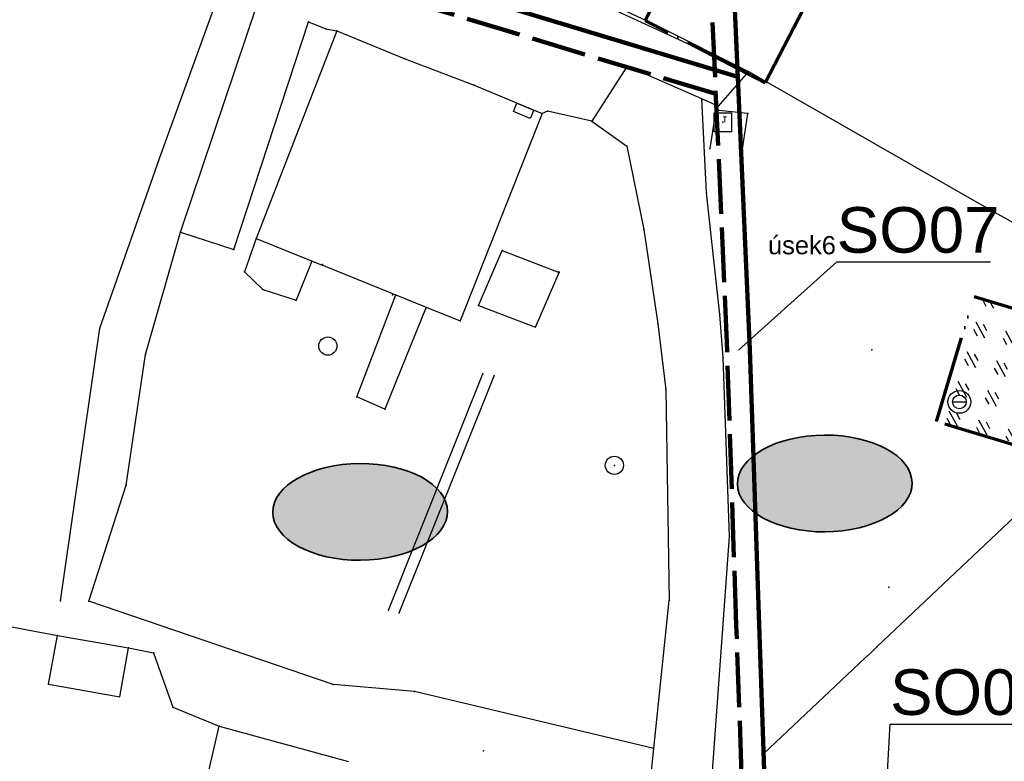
# Model space of a CAD drawing. Extents: x -607893402 to -606472477, y -1001733938 to -1001014811.
# Tile 9 of 23: x -607847645 to -607793630, y -1001438825 to -1001398166. Entities that reach past the tile are written whole.
import ezdxf
from ezdxf import colors
from ezdxf.entities.mleader import LeaderData, LeaderLine
from ezdxf.math import Vec2, Vec3

# ---------------------------------------------------------------- set-up
doc = ezdxf.new("R2010")
doc.units = 0
doc.header["$MEASUREMENT"] = 0
for name, pattern in [('ACAD_ISO02W100', [15, 12, -3]), ('ACAD_ISO04W100', [30, 24, -3, 0, -3]), ('ACAD_ISO06W100', [36, 24, -3, 0, -3, 0, -3, 0, -3])]:
    doc.linetypes.add(name, pattern=pattern)
for name, color, linetype, lineweight in [('00 dotčení pozemky-vlastnik mesto', 5, 'CONTINUOUS', 35), ('NOVÁ TRASA', 6, 'CONTINUOUS', 100), ('NOVÁ TRASA-VRATNÁ', 6, 'ACAD_ISO02W100', 100), ('SKLÁDKA MATERIÁLU', 210, 'ACAD_ISO06W100', 70), ('TĚŽKÝ PŘEJEZD', 30, 'ACAD_ISO04W100', 70)]:
    doc.layers.add(name, color=color, linetype=linetype, lineweight=lineweight)
for name, color, linetype in [('polohopis', 7, 'CONTINUOUS'), ('POPIS', 1, 'CONTINUOUS'), ('popis_ut @ 1', 3, 'CONTINUOUS')]:
    doc.layers.add(name, color=color, linetype=linetype)
doc.styles.add('ROMANS', font='ROMANS', dxfattribs={"height": 0.2})
pattern_1 = [(0, (0, 0), (0.03125, 0.0625), [0, -0.0625])]

msp = doc.modelspace()

# ---------------------------------------------------------------- hatches: boundary and pattern name
at = {"layer": '00 dotčení pozemky-vlastnik mesto', "ltscale": 0.3, "true_color": 0xaff3f0, "transparency": 33554687}
h = msp.add_hatch(dxfattribs=at)
h.set_pattern_fill('DOTS', color=131)
h.set_pattern_definition(pattern_1)
edge = h.paths.add_edge_path()
edge.add_ellipse((-607803480.7997867, -1001423592.535744), major_axis=(-4792.738337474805, -28.03869740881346), ratio=0.5536300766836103, start_angle=0, end_angle=360)
h = msp.add_hatch(dxfattribs=at)
h.set_pattern_fill('DOTS', color=131)
h.set_pattern_definition(pattern_1)
edge = h.paths.add_edge_path()
edge.add_ellipse((-607828969.0934038, -1001425149.958345), major_axis=(-4792.738337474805, -28.03869740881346), ratio=0.5536300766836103, start_angle=0, end_angle=360)
at = {"layer": 'SKLÁDKA MATERIÁLU', "linetype": 'Continuous', "lineweight": -3}
h = msp.add_hatch(dxfattribs=at)
h.set_pattern_fill('GOST_GLASS', color=256, scale=200, angle=73.19841773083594)
h.set_pattern_definition([(118.1984177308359, (-1390850854.948988, -130789390.4367941), (490.548089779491, 1624.61151405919), [1000, -1400]), (118.1984177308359, (-1390850732.311986, -130788984.2839814), (490.548089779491, 1624.61151405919), [400, -2000]), (118.1984177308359, (-1390851261.101801, -130789267.7997915), (490.548089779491, 1624.61151405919), [400, -2000])])
h.paths.add_polyline_path([(-607797357.8833764, -1001420203.217335), (-607795287.1681089, -1001413345.361936), (-607790221.786552, -1001414874.843431), (-607792292.5018194, -1001421732.69883)])

# ---------------------------------------------------------------- linework, layer by layer
at = {"layer": '00 dotčení pozemky-vlastnik mesto', "ltscale": 0.3}
for centre in [(-607803480.7997867, -1001423592.535744), (-607828969.0934038, -1001425149.958345)]:
    msp.add_ellipse(centre, major_axis=(-4792.744128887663, -28.03873129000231), ratio=0.553629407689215, dxfattribs=at)
at = {"layer": 'NOVÁ TRASA', "color": 1}
for p, q in [((-607808248.1290696, -1001401294.856954), (-607832743.9267447, -1001393898.401461)), ((-607807085.547103, -1001431344.232981), (-607807585.4580852, -1001416255.823035)), ((-607806568.0184973, -1001445796.029649), (-607807085.547103, -1001431344.232981))]:
    msp.add_line(p, q, dxfattribs=at)
msp.add_lwpolyline([(-607807585.4580852, -1001416255.823035), (-607808779.8688302, -1001389289.894143)], dxfattribs=at)
at = {"layer": 'NOVÁ TRASA-VRATNÁ', "color": 5, "ltscale": 250}
for p, q in [((-607809457.69617, -1001402235.370732), (-607833049.0386888, -1001395112.013604)), ((-607808334.8062137, -1001431387.29654), (-607808834.5419148, -1001416304.176965)), ((-607807771.9815027, -1001447103.970351), (-607808334.8062137, -1001431387.29654))]:
    msp.add_line(p, q, dxfattribs=at)
msp.add_lwpolyline([(-607808834.5419148, -1001416304.176965), (-607810051.3238566, -1001388833.178853)], dxfattribs=at)
at = {"layer": 'polohopis'}
for p, q in [((-607826179.9998372, -1001392469.999982), (-607807659.9998372, -1001401009.999982)), ((-607821609.9999592, -1001394309.999982), (-607812699.9999592, -1001398479.999982)), ((-607839869.9999592, -1001405469.999982), (-607836159.9998372, -1001395239.999982)), ((-607838829.9999592, -1001409819.999982), (-607834599.9999592, -1001397279.999982)), ((-607835899.9999592, -1001410759.999982), (-607831809.9998372, -1001398289.999982)), ((-607831809.9998372, -1001398289.999982), (-607830849.9999592, -1001398669.999982)), ((-607812699.9999592, -1001398479.999982), (-607807659.9998372, -1001401009.999982)), ((-607830249.9999592, -1001398769.999982), (-607834679.9998372, -1001410169.999982)), ((-607830849.9999592, -1001398669.999982), (-607830249.9999592, -1001398769.999982)), ((-607830249.9999592, -1001398769.999982), (-607826549.9998372, -1001400299.999982)), ((-607826549.9998372, -1001400299.999982), (-607822709.9999592, -1001401759.999982)), ((-607814319.9999592, -1001400709.999982), (-607816259.9999592, -1001403719.999982)), ((-607810222.9999592, -1001402512.999982), (-607814319.9999592, -1001400709.999982)), ((-607807659.9998372, -1001401009.999982), (-607809319.9999592, -1001402909.999982)), ((-607807659.9998372, -1001401009.999982), (-607804689.9999592, -1001402709.999982)), ((-607822709.9999592, -1001401759.999982), (-607818989.9999592, -1001403309.999982)), ((-607820562.7688801, -1001403196.847028), (-607820371.3850911, -1001402734.92381)), ((-607820371.3850911, -1001402734.92381), (-607819447.3847249, -1001403119.921979)), ((-607809969.9999592, -1001407659.999982), (-607810222.9999592, -1001402512.999982)), ((-607809319.9999592, -1001402909.999982), (-607810222.9999592, -1001402512.999982)), ((-607804689.9999592, -1001402709.999982), (-607794629.9999592, -1001408459.999982)), ((-607818989.9999592, -1001403309.999982), (-607823479.9999592, -1001414669.999982)), ((-607819640.6147053, -1001403581.076154), (-607820562.7688801, -1001403196.847028)), ((-607819447.3847249, -1001403119.921979), (-607819640.6147053, -1001403581.076154)), ((-607818689.9999592, -1001403179.999982), (-607818989.9999592, -1001403309.999982)), ((-607816259.9999592, -1001403719.999982), (-607818689.9999592, -1001403179.999982)), ((-607809459.9999592, -1001403119.999982), (-607809789.9998372, -1001405229.999982)), ((-607807699.9999592, -1001403299.999982), (-607809459.9999592, -1001403119.999982)), ((-607808029.9998372, -1001405499.999982), (-607807699.9999592, -1001403299.999982)), ((-607816259.9999592, -1001403719.999982), (-607814329.9999592, -1001405089.999982)), ((-607814329.9999592, -1001405089.999982), (-607813409.9998372, -1001409659.999982)), ((-607843249.9999592, -1001415079.999982), (-607839869.9999592, -1001405469.999982)), ((-607809239.9999592, -1001414329.999982), (-607809969.9999592, -1001407659.999982)), ((-607794629.9999592, -1001408459.999982), (-607785609.9999592, -1001413529.999982)), ((-607840749.9999592, -1001416519.999982), (-607838829.9999592, -1001409819.999982)), ((-607838829.9999592, -1001409819.999982), (-607835899.9999592, -1001410759.999982)), ((-607813409.9998372, -1001409659.999982), (-607812639.9999592, -1001414839.999982)), ((-607834679.9998372, -1001410169.999982), (-607835309.9998372, -1001411979.999982)), ((-607834679.9998372, -1001410169.999982), (-607831054.9998372, -1001411625.999982)), ((-607822469.9999592, -1001413829.999982), (-607821169.9998372, -1001410819.999982)), ((-607821169.9998372, -1001410819.999982), (-607818049.9998372, -1001412019.999982)), ((-607831619.9999592, -1001411398.999982), (-607832479.9999592, -1001413539.999982)), ((-607827165.9999592, -1001413188.999982), (-607831054.9998372, -1001411625.999982)), ((-607835309.9998372, -1001411979.999982), (-607834309.9998372, -1001412959.999982)), ((-607819349.9999592, -1001415029.999982), (-607818049.9998372, -1001412019.999982)), ((-607834309.9998372, -1001412959.999982), (-607832479.9999592, -1001413539.999982)), ((-607829149.9999592, -1001418849.999982), (-607827010.9999592, -1001413250.999982)), ((-607827165.9999592, -1001413188.999982), (-607827010.9999592, -1001413250.999982)), ((-607827010.9999592, -1001413250.999982), (-607825345.9998372, -1001413919.999982)), ((-607825345.9998372, -1001413919.999982), (-607827609.9999592, -1001419519.999982)), ((-607825345.9998372, -1001413919.999982), (-607823479.9999592, -1001414669.999982)), ((-607822469.9999592, -1001413829.999982), (-607819349.9999592, -1001415029.999982)), ((-607809049.9998372, -1001416679.999982), (-607809239.9999592, -1001414329.999982)), ((-607812639.9999592, -1001414839.999982), (-607812199.9999592, -1001418449.999982)), ((-607845399.9999592, -1001430029.999982), (-607843249.9999592, -1001415079.999982)), ((-607800899.9999592, -1001416269.999982), (-607800879.9999592, -1001416269.999982)), ((-607800889.9999592, -1001416254.999982), (-607800889.9999592, -1001416269.999982)), ((-607800889.9999592, -1001416284.999982), (-607800889.9999592, -1001416269.999982)), ((-607841809.9998372, -1001423689.999982), (-607840749.9999592, -1001416519.999982)), ((-607808709.9999592, -1001426499.999982), (-607809049.9998372, -1001416679.999982)), ((-607827419.9998372, -1001430539.999982), (-607822239.9999592, -1001417579.999982)), ((-607826819.9999592, -1001430689.999982), (-607821619.9999592, -1001417699.999982)), ((-607812199.9999592, -1001418449.999982), (-607812009.9999592, -1001430009.999982)), ((-607827609.9999592, -1001419519.999982), (-607829149.9999592, -1001418849.999982)), ((-607796469.9999592, -1001419121.999982), (-607795719.9999592, -1001419121.999982)), ((-607843859.9999592, -1001430049.999982), (-607841809.9998372, -1001423689.999982)), ((-607809679.9998372, -1001439869.999982), (-607808709.9999592, -1001426499.999982)), ((-607799979.9999592, -1001429269.999982), (-607799959.9999592, -1001429269.999982)), ((-607799969.9999592, -1001429254.999982), (-607799969.9999592, -1001429269.999982)), ((-607799969.9999592, -1001429284.999982), (-607799969.9999592, -1001429269.999982)), ((-607830449.9999592, -1001434609.999982), (-607843859.9999592, -1001430049.999982)), ((-607812855.9998372, -1001438117.999982), (-607812009.9999592, -1001430009.999982)), ((-607849629.9999592, -1001431159.999982), (-607845579.9999592, -1001431919.999982)), ((-607846069.9999592, -1001434599.999982), (-607845579.9999592, -1001431919.999982)), ((-607845579.9999592, -1001431919.999982), (-607841669.9998372, -1001432609.999982)), ((-607842159.9998372, -1001435289.999982), (-607841669.9998372, -1001432609.999982)), ((-607841669.9998372, -1001432609.999982), (-607840299.9998372, -1001432869.999982)), ((-607840299.9998372, -1001432869.999982), (-607839249.9999592, -1001435859.999982)), ((-607846069.9999592, -1001434599.999982), (-607842159.9998372, -1001435289.999982)), ((-607825989.9999592, -1001434989.999982), (-607830449.9999592, -1001434609.999982)), ((-607812855.9998372, -1001438117.999982), (-607825989.9999592, -1001434989.999982)), ((-607839249.9999592, -1001435859.999982), (-607836709.9999592, -1001436889.999982)), ((-607839749.9999592, -1001450219.999982), (-607836709.9999592, -1001436889.999982)), ((-607836709.9999592, -1001436889.999982), (-607829609.9999592, -1001438839.999982)), ((-607822209.9999592, -1001438249.999982), (-607822189.9999592, -1001438249.999982)), ((-607822199.9999592, -1001438234.999982), (-607822199.9999592, -1001438249.999982)), ((-607822199.9999592, -1001438264.999982), (-607822199.9999592, -1001438249.999982)), ((-607813369.9999592, -1001443039.999982), (-607812855.9998372, -1001438117.999982))]:
    msp.add_line(p, q, dxfattribs=at)
msp.add_lwpolyline([(-607809569.9999592, -1001404289.999982), (-607808569.9999592, -1001404289.999982), (-607808569.9999592, -1001403289.999982), (-607809569.9999592, -1001403289.999982)], close=True, dxfattribs=at)
for centre, radius in [((-607830738.9998372, -1001416060.999982), 500), ((-607796094.9999592, -1001419121.999982), 625), ((-607796094.9999592, -1001419121.999982), 375), ((-607815019.9999592, -1001422599.999982), 500)]:
    msp.add_circle(centre, radius, dxfattribs=at)
for p in [(-607831809.9998372, -1001398289.999982), (-607812699.9999592, -1001398479.999982), (-607830849.9999592, -1001398669.999982), (-607830249.9999592, -1001398769.999982), (-607826549.9998372, -1001400299.999982), (-607814319.9999592, -1001400709.999982), (-607807659.9998372, -1001401009.999982), (-607822709.9999592, -1001401759.999982), (-607810219.9999592, -1001402579.999982), (-607809319.9999592, -1001402909.999982), (-607804689.9999592, -1001402709.999982), (-607818989.9999592, -1001403309.999982), (-607818689.9999592, -1001403179.999982), (-607809459.9999592, -1001403119.999982), (-607807699.9999592, -1001403299.999982), (-607816259.9999592, -1001403719.999982), (-607809069.9999592, -1001403789.999982), (-607814329.9999592, -1001405089.999982), (-607839869.9999592, -1001405469.999982), (-607809789.9998372, -1001405229.999982), (-607808029.9998372, -1001405499.999982), (-607809969.9999592, -1001407659.999982), (-607794629.9999592, -1001408459.999982), (-607838829.9999592, -1001409819.999982), (-607813409.9998372, -1001409659.999982), (-607834679.9998372, -1001410169.999982), (-607835899.9999592, -1001410759.999982), (-607821169.9998372, -1001410819.999982), (-607831039.9998372, -1001411589.999982), (-607835309.9998372, -1001411979.999982), (-607818059.9998372, -1001411989.999982), (-607818049.9998372, -1001412019.999982), (-607834309.9998372, -1001412959.999982), (-607827189.9999592, -1001413249.999982), (-607832479.9999592, -1001413539.999982), (-607827029.9998372, -1001413299.999982), (-607825369.9999592, -1001413979.999982), (-607822469.9999592, -1001413829.999982), (-607809239.9999592, -1001414329.999982), (-607823479.9999592, -1001414669.999982), (-607812639.9999592, -1001414839.999982), (-607843249.9999592, -1001415079.999982), (-607800889.9999592, -1001416269.999982), (-607840749.9999592, -1001416519.999982), (-607809049.9998372, -1001416679.999982), (-607822239.9999592, -1001417579.999982), (-607821619.9999592, -1001417699.999982), (-607812199.9999592, -1001418449.999982), (-607829149.9999592, -1001418849.999982), (-607827609.9999592, -1001419519.999982), (-607815019.9999592, -1001422599.999982), (-607841809.9998372, -1001423689.999982), (-607808709.9999592, -1001426499.999982), (-607799969.9999592, -1001429269.999982), (-607845399.9999592, -1001430029.999982), (-607843859.9999592, -1001430049.999982), (-607812009.9999592, -1001430009.999982), (-607827419.9998372, -1001430539.999982), (-607826819.9999592, -1001430689.999982), (-607845579.9999592, -1001431919.999982), (-607841669.9998372, -1001432609.999982), (-607840299.9998372, -1001432869.999982), (-607846069.9999592, -1001434599.999982), (-607830449.9999592, -1001434609.999982), (-607825989.9999592, -1001434989.999982), (-607839249.9999592, -1001435859.999982), (-607836709.9999592, -1001436889.999982), (-607822199.9999592, -1001438249.999982), (-607812889.9999592, -1001438109.999982)]:
    msp.add_point(p, dxfattribs=at)
at = {"layer": 'SKLÁDKA MATERIÁLU', "ltscale": 200}
msp.add_lwpolyline([(-607797357.8833764, -1001420203.217335), (-607795287.1681089, -1001413345.361936), (-607790221.786552, -1001414874.843431), (-607792292.5018194, -1001421732.69883)], close=True, dxfattribs=at)
at = {"layer": 'TĚŽKÝ PŘEJEZD', "ltscale": 200}
msp.add_lwpolyline([(-607811261.5014166, -1001394220.181994), (-607804679.2989008, -1001397650.288416), (-607806755.1785524, -1001401633.79755), (-607813337.3810681, -1001398203.691127)], close=True, dxfattribs=at)

# ---------------------------------------------------------------- texts
at = {"layer": 'polohopis', "style": 'ROMANS'}
msp.add_text('T', height=300, dxfattribs=at).set_placement((-607809069.9999592, -1001403789.999982))
at = {"layer": 'popis_ut @ 1', "linetype": 'Continuous', "insert": (-607806593.9441526, -1001410027.031544), "char_height": 1000, "attachment_point": 1, "style": 'ROMANS'}
msp.add_mtext_dynamic_manual_height_columns('{\\fArial|b0|i0|c238|p34;úsek6}', width=21497.87561261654, gutter_width=1, heights=[0], dxfattribs=at)

# ---------------------------------------------------------------- leaders
at = {"layer": 'POPIS', "linetype": 'Continuous'}
ml = msp.add_multileader_mtext('Standard', dxfattribs=at)
ml.set_content('{\\fArial|b0|i0|c238|p34;SO07}', color=256, style='ROMANS')
ml.set_leader_properties()
ml.build(insert=Vec2(0, 0))
ml.multileader.update_dxf_attribs({"text_left_attachment_type": 6, "text_right_attachment_type": 6, "dogleg_length": 0.36, "arrow_head_size": 0.18})
ctx = ml.context
ctx.base_point, ctx.char_height, ctx.arrow_head_size, ctx.landing_gap_size, ctx.plane_origin = Vec3(-607802824.4745134, -1001411440.70744), 2500, 0.18, 0.09, Vec3(-607796912.989161, -1001410645.884611)
ctx.left_attachment, ctx.right_attachment = 6, 6
notes = []
notes.append((ctx, [(1, (1, 1, 0), (-607802824.8345134, -1001411440.70744), (1, 0), 0.36, [(0, [(-607808210, -1001416280)], 0, [])])]))
ctx.mtext.insert, ctx.mtext.flow_direction = Vec3(-607802824.3845134, -1001408440.70744), 5
ml = msp.add_multileader_mtext('Standard', dxfattribs=at)
ml.set_content('{\\fArial|b0|i0|c238|p34;SO02.5}', color=256, style='ROMANS')
ml.set_leader_properties()
ml.build(insert=Vec2(0, 0))
ml.multileader.update_dxf_attribs({"text_left_attachment_type": 6, "text_right_attachment_type": 6, "dogleg_length": 0.36, "arrow_head_size": 0.18})
ctx = ml.context
ctx.base_point, ctx.char_height, ctx.arrow_head_size, ctx.landing_gap_size, ctx.plane_origin = Vec3(-607799895.5172267, -1001436782.258112), 2500, 0.18, 0.09, Vec3(-607793984.0318743, -1001435987.435283)
ctx.left_attachment, ctx.right_attachment = 6, 6
notes.append((ctx, [(1, (1, 1, 0), (-607799895.8772267, -1001436782.258112), (1, 0), 0.36, [(0, [(-607800753.533229, -1001452283.49876)], 0, [])])]))
ctx.mtext.insert, ctx.mtext.flow_direction = Vec3(-607799895.4272267, -1001433782.258112), 5
ctx.mtext.has_bg_fill, ctx.mtext.bg_color, ctx.mtext.bg_scale_factor, ctx.mtext.bg_transparency, ctx.mtext.use_window_bg_color = 1, -1027028792, 1.5, 0, 1
for ctx, leaders in notes:
    for number, flags, end, landing, length, lines in leaders:
        leader = LeaderData()
        leader.index, (leader.has_last_leader_line, leader.has_dogleg_vector, leader.attachment_direction) = number, flags
        leader.last_leader_point, leader.dogleg_vector, leader.dogleg_length = Vec3(end), Vec3(landing), length
        for number, points, colour, breaks in lines:
            line = LeaderLine()
            line.index, line.vertices, line.color, line.breaks = number, Vec3.list(points), colors.encode_raw_color(colour), breaks
            leader.lines.append(line)
        ctx.leaders.append(leader)

# ---------------------------------------------------------------- next in the draw order: leaders
ml = msp.add_multileader_mtext('Standard', dxfattribs=at)
ml.set_content('{\\fArial|b0|i0|c238|p34;SO03}', color=256, style='ROMANS')
ml.set_leader_properties()
ml.build(insert=Vec2(0, 0))
ml.multileader.update_dxf_attribs({"text_left_attachment_type": 6, "text_right_attachment_type": 6, "dogleg_length": 0.36, "arrow_head_size": 0.18})
ctx = ml.context
ctx.base_point, ctx.char_height, ctx.arrow_head_size, ctx.landing_gap_size, ctx.plane_origin = Vec3(-607790783.304269, -1001423252.58496), 2500, 0.18, 0.09, Vec3(-607767096.5629514, -1001419707.380011)
ctx.left_attachment, ctx.right_attachment = 6, 6
notes = []
notes.append((ctx, [(1, (1, 1, 0), (-607790783.664269, -1001423252.58496), (1, 0), 0.36, [(0, [(-607806831.9986924, -1001438424.479437)], 0, [])])]))
ctx.mtext.insert, ctx.mtext.flow_direction = Vec3(-607790783.2142689, -1001420252.58496), 5
for ctx, leaders in notes:
    for number, flags, end, landing, length, lines in leaders:
        leader = LeaderData()
        leader.index, (leader.has_last_leader_line, leader.has_dogleg_vector, leader.attachment_direction) = number, flags
        leader.last_leader_point, leader.dogleg_vector, leader.dogleg_length = Vec3(end), Vec3(landing), length
        for number, points, colour, breaks in lines:
            line = LeaderLine()
            line.index, line.vertices, line.color, line.breaks = number, Vec3.list(points), colors.encode_raw_color(colour), breaks
            leader.lines.append(line)
        ctx.leaders.append(leader)

doc.saveas('drawing.dxf')
